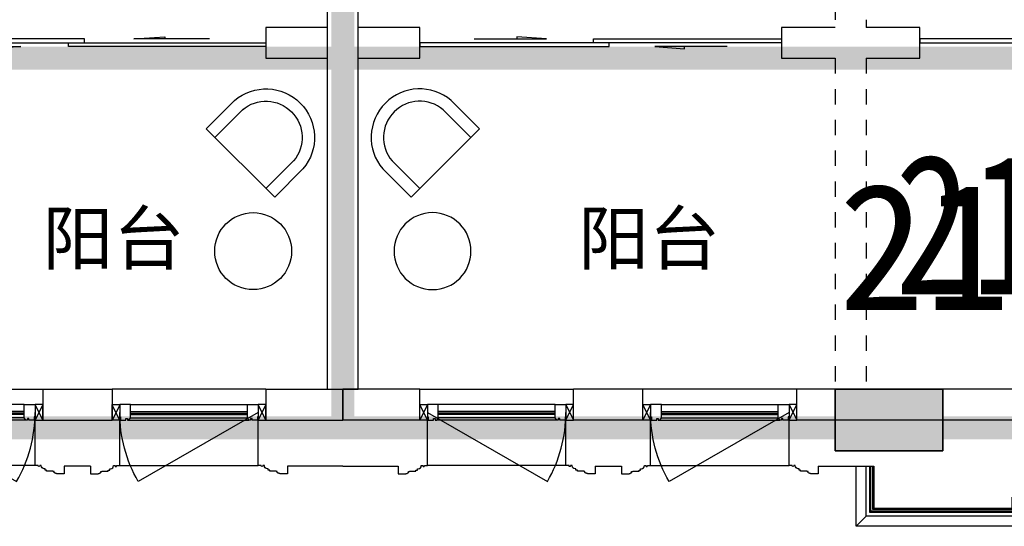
# Model space of a CAD drawing. Header units: millimetres. Extents: x 296296 to 297283, y 219875 to 220035.
# Tile 142 of 256: x 296870.42 to 296876.82, y 220007.46 to 220010.75. Entities that reach past the tile are written whole.
import ezdxf

# ---------------------------------------------------------------- set-up
doc = ezdxf.new("R2010")
doc.units = ezdxf.units.MM
doc.linetypes.add('-DASH', pattern=[0.35, 0.25, -0.1])
doc.linetypes.add('185洋房-中间套（报建版）-旧规$0$DASH', pattern=[0.35, 0.25, -0.1])
doc.layers.add('$面积结果', color=7, linetype='Continuous')
doc.layers.add('面积-住宅半面积', color=1, linetype='Continuous')
doc.layers.add('面积-计容-住宅-0.5', color=1, linetype='Continuous', lineweight=0)
doc.layers.add('面积-计容-住宅-1', color=1, linetype='Continuous', lineweight=0)
doc.styles.add('dw', font='simhei.ttf')
doc.styles.get("Standard").update_dxf_attribs({"font": 'arial.ttf'})

# ---------------------------------------------------------------- blocks, each defined once
blk = doc.blocks.new('wy53eu64i765i57i78i')
blk.add_hatch(color=253).paths.add_polyline_path([(969274.9, 179658.4), (969274.9, 179258.4), (969974.9, 179258.4), (969974.9, 179658.4)], flags=0)
at = {"color": 253}
blk.add_lwpolyline([(969274.9, 179658.4), (969274.9, 179258.4), (969974.9, 179258.4), (969974.9, 179658.4), (969274.9, 179658.4)], close=True, dxfattribs=at)
blk = doc.blocks.new('sayea5yuteaytuytrauyt')
h = blk.add_hatch()
h.set_pattern_fill('钢筋混凝土', color=253, scale=100)
h.set_pattern_definition([(45, (0, 0), (-176.776695, 176.776695), []), (50, (0, 0), (717.26018, -62.75213), [75, -825]), (355, (0, 0), (-138.75133, 752.19213), [60, -660]), (100.4514, (59.8, -5.2), (578.5094, 689.43954), [63.7402, -701.1421]), (46.1842, (0, 200), (1067.24105, -165.519), [112.5, -1237.5]), (96.6356, (88.9, 186.2), (934.6627, 974.1179), [95.6103, -1051.713]), (351.1842, (0, 200), (934.662, 974.1186), [90, -990]), (21, (100, 150), (596.90705, -402.6189), [75, -825]), (326, (100, 150), (243.31533, 725.15005), [60, -660]), (71.4514, (149.74, 116.45), (840.22263, 322.5305), [63.7402, -701.1421]), (37.5, (0, 0), (12.159855, 332.893854), [0, -652, 0, -670, 0, -662.5]), (7.5, (0, 0), (263.06954, 394.41171), [0, -382, 0, -637, 0, -252.5]), (327.5, (-223, 0), (533.822436, -22.55487), [0, -250, 0, -780, 0, -1035]), (317.5, (-323, 0), (583.18617, 100.10498), [0, -325, 0, -518, 0, -735])])
h.paths.add_polyline_path([(1007424.9, 89058.4), (1007424.9, 87258.4), (1007174.9, 87258.4), (1007174.9, 89058.4)])
h.paths.add_polyline_path([(1021574.9, 89058.4), (1021574.9, 87258.4), (1021324.9, 87258.4), (1021324.9, 89058.4)])
h.paths.add_polyline_path([(989374.9, 89058.4), (989374.9, 87258.4), (989124.9, 87258.4), (989124.9, 89058.4)])
h.paths.add_polyline_path([(1039624.9, 89058.4), (1039624.9, 87258.4), (1039374.9, 87258.4), (1039374.9, 89058.4)])
h.paths.add_polyline_path([(1014474.9, 87858.4), (1014474.9, 84858.4), (1014274.9, 84858.4), (1014274.9, 87858.4)])
h.paths.add_polyline_path([(1044574.9, 92958.4), (1044574.9, 91158.4), (1044374.9, 91158.4), (1044374.9, 92758.4), (1044074.9, 92758.4), (1044074.9, 92958.4)])
h.paths.add_polyline_path([(984374.9, 92758.4), (984374.9, 91158.4), (984174.9, 91158.4), (984174.9, 92958.4), (984674.9, 92958.4), (984674.9, 92758.4)])
h.paths.add_polyline_path([(1027974.9, 92758.4), (1027974.9, 91258.4), (1027774.9, 91258.4), (1027774.9, 92958.4), (1028324.9, 92958.4), (1028324.9, 92758.4)])
h.paths.add_polyline_path([(1000974.9, 92958.4), (1000974.9, 91258.4), (1000774.9, 91258.4), (1000774.9, 92758.4), (1000424.9, 92758.4), (1000424.9, 92958.4)])
h.paths.add_polyline_path([(1033174.9, 92958.4), (1033174.9, 91258.4), (1032974.9, 91258.4), (1032974.9, 92758.4), (1032624.9, 92758.4), (1032624.9, 92958.4)])
h.paths.add_polyline_path([(995774.9, 92758.4), (995774.9, 91258.4), (995574.9, 91258.4), (995574.9, 92958.4), (996124.9, 92958.4), (996124.9, 92758.4)])
h.paths.add_polyline_path([(1014874.9, 80258.4), (1014874.9, 80058.4), (1014274.9, 80058.4), (1014274.9, 81858.4), (1014474.9, 81858.4), (1014474.9, 80258.4)])
h.paths.add_polyline_path([(1046674.9, 92358.4), (1046674.9, 90658.4), (1046474.9, 90658.4), (1046474.9, 92158.4), (1046024.9, 92158.4), (1046024.9, 92358.4)])
h.paths.add_polyline_path([(982274.9, 92158.4), (982274.9, 90658.4), (982074.9, 90658.4), (982074.9, 92358.4), (982724.9, 92358.4), (982724.9, 92158.4)])
h.paths.add_polyline_path([(1042874.9, 80058.4), (1042874.9, 79458.4), (1042074.9, 79458.4), (1042074.9, 79658.4), (1042674.9, 79658.4), (1042674.9, 80258.4), (1043624.9, 80258.4), (1043624.9, 80058.4)])
h.paths.add_polyline_path([(1010674.9, 80058.4), (1010674.9, 79458.4), (1009874.9, 79458.4), (1009874.9, 79658.4), (1010474.9, 79658.4), (1010474.9, 80258.4), (1011424.9, 80258.4), (1011424.9, 80058.4)])
h.paths.add_polyline_path([(1018874.9, 79658.4), (1018874.9, 79458.4), (1018074.9, 79458.4), (1018074.9, 80058.4), (1017324.9, 80058.4), (1017324.9, 80258.4), (1018274.9, 80258.4), (1018274.9, 79658.4)])
h.paths.add_polyline_path([(986674.9, 79658.4), (986674.9, 79458.4), (985874.9, 79458.4), (985874.9, 80058.4), (985124.9, 80058.4), (985124.9, 80258.4), (986074.9, 80258.4), (986074.9, 79658.4)])
h.paths.add_polyline_path([(1016574.9, 92758.4), (1016574.9, 91158.4), (1016374.9, 91158.4), (1016374.9, 92158.4), (1016074.9, 92158.4), (1016074.9, 92358.4), (1016374.9, 92358.4), (1016374.9, 92958.4), (1016874.9, 92958.4), (1016874.9, 92758.4)])
h.paths.add_polyline_path([(1012374.9, 92158.4), (1012374.9, 91158.4), (1012174.9, 91158.4), (1012174.9, 92758.4), (1011874.9, 92758.4), (1011874.9, 92958.4), (1012374.9, 92958.4), (1012374.9, 92358.4), (1012674.9, 92358.4), (1012674.9, 92158.4)])
h.paths.add_polyline_path([(1031699.9, 87258.4), (1031699.9, 86658.4), (1029249.9, 86658.4), (1029249.9, 87258.4), (1029449.9, 87258.4), (1029449.9, 86858.4), (1031499.9, 86858.4), (1031499.9, 87258.4)])
h.paths.add_polyline_path([(999499.9, 87258.4), (999499.9, 86658.4), (997049.9, 86658.4), (997049.9, 87258.4), (997249.9, 87258.4), (997249.9, 86858.4), (999299.9, 86858.4), (999299.9, 87258.4)])
h.paths.add_polyline_path([(1029449.9, 89158.4), (1029449.9, 88743.4), (1029249.9, 88743.4), (1029249.9, 89358.4), (1031699.9, 89358.4), (1031699.9, 88743.4), (1031499.9, 88743.4), (1031499.9, 89158.4)])
h.paths.add_polyline_path([(999499.9, 89358.4), (999499.9, 88743.4), (999299.9, 88743.4), (999299.9, 89158.4), (997249.9, 89158.4), (997249.9, 88743.4), (997049.9, 88743.4), (997049.9, 89358.4)])
h.paths.add_polyline_path([(1026174.8, 92958.4), (1026174.8, 90058.4), (1025974.8, 90058.4), (1025974.8, 92758.4), (1025574.9, 92758.4), (1025574.9, 92958.4)])
h.paths.add_polyline_path([(1002774.9, 92758.4), (1002774.9, 90058.4), (1002574.9, 90058.4), (1002574.9, 92958.4), (1003174.9, 92958.4), (1003174.9, 92758.4)])
h.paths.add_polyline_path([(993974.9, 92958.4), (993974.9, 90058.4), (993774.9, 90058.4), (993774.9, 92758.4), (993374.9, 92758.4), (993374.9, 92958.4)])
h.paths.add_polyline_path([(1034974.9, 92758.4), (1034974.9, 90058.4), (1034774.9, 90058.4), (1034774.9, 92958.4), (1035374.9, 92958.4), (1035374.9, 92758.4)])
h.paths.add_polyline_path([(1046674.9, 83408.4), (1046674.9, 80058.4), (1046074.9, 80058.4), (1046074.9, 80258.4), (1046474.9, 80258.4), (1046474.9, 83408.4)])
h.paths.add_polyline_path([(982674.9, 80258.4), (982674.9, 80058.4), (982074.9, 80058.4), (982074.9, 83408.4), (982274.9, 83408.4), (982274.9, 80258.4)])
h.paths.add_polyline_path([(1001674.9, 89358.4), (1001674.9, 86658.4), (1001474.9, 86658.4), (1001474.9, 89158.4), (1000774.9, 89158.4), (1000774.9, 89358.4)])
h.paths.add_polyline_path([(1027274.9, 89158.4), (1027274.9, 86658.4), (1027074.9, 86658.4), (1027074.9, 89358.4), (1027974.9, 89358.4), (1027974.9, 89158.4)])
h.paths.add_polyline_path([(995074.9, 89158.4), (995074.9, 86658.4), (994874.9, 86658.4), (994874.9, 89358.4), (995774.9, 89358.4), (995774.9, 89158.4)])
h.paths.add_polyline_path([(1033874.9, 89358.4), (1033874.9, 86658.4), (1033674.9, 86658.4), (1033674.9, 89158.4), (1032974.9, 89158.4), (1032974.9, 89358.4)])
h.paths.add_polyline_path([(989374.9, 92958.4), (989374.9, 92158.4), (988974.9, 92158.4), (988974.9, 92958.4)])
h.paths.add_polyline_path([(1007574.9, 92958.4), (1007574.9, 92158.4), (1007174.9, 92158.4), (1007174.9, 92958.4)])
h.paths.add_polyline_path([(995074.9, 79658.4), (995074.9, 79258.4), (994374.9, 79258.4), (994374.9, 79658.4)])
h.paths.add_polyline_path([(1002174.9, 79658.4), (1002174.9, 79258.4), (1001474.9, 79258.4), (1001474.9, 79658.4)])
h.paths.add_polyline_path([(1027274.9, 79658.4), (1027274.9, 79258.4), (1026574.9, 79258.4), (1026574.9, 79658.4)])
h.paths.add_polyline_path([(1034374.9, 79658.4), (1034374.9, 79258.4), (1033674.9, 79258.4), (1033674.9, 79658.4)])
h.paths.add_polyline_path([(1039774.9, 92958.4), (1039774.9, 92158.4), (1039374.9, 92158.4), (1039374.9, 92958.4)])
h.paths.add_polyline_path([(1021574.9, 92958.4), (1021574.9, 92158.4), (1021174.9, 92158.4), (1021174.9, 92958.4)])
at = {"color": 253}
blk.add_lwpolyline([(1002174.9, 79658.4), (1002174.9, 79258.4), (1001474.9, 79258.4), (1001474.9, 79658.4), (1002174.9, 79658.4)], close=True, dxfattribs=at)
blk = doc.blocks.new('4uyh5uj6kj67j75rykjtuk7tsik76ykj')
at = {"color": 253}
for p in [(821324, 422470.5), (824805, 422470.5)]:
    blk.add_text('阳台', height=337.59, dxfattribs=at).set_placement(p)
blk = doc.blocks.new('185洋房-中间套（报建版）-旧规$0$洋房户型$0$0627004614060755559669DADA558A$C1E567C63')
at = {"color": 253}
blk.add_circle((250, 250), 250, dxfattribs=at)
blk = doc.blocks.new('185洋房-中间套（报建版）-旧规$0$洋房户型$0$0627004614060755559669DADA558Desk_5_ICDA')
at = {"color": 253}
for p, q in [((0, 260.3), (0, 0)), ((80, 260.3), (80, 0)), ((549.2, 260.3), (549.2, 0)), ((629.2, 260.3), (629.2, 0)), ((629.2, 0), (0, 0))]:
    blk.add_line(p, q, dxfattribs=at)
for radius in [315.7, 235.7]:
    blk.add_arc((314.6, 234.3), radius, 4.71807, 175.27904, dxfattribs=at)
blk = doc.blocks.new('*U1163')
at = {"color": 253, "rotation": 44.99999999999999}
blk.add_blockref('185洋房-中间套（报建版）-旧规$0$洋房户型$0$0627004614060755559669DADA558Desk_5_ICDA', (1110.2, 500), dxfattribs=at)
at = {"color": 253, "ltscale": 500, "xscale": -1, "rotation": 90}
blk.add_blockref('185洋房-中间套（报建版）-旧规$0$洋房户型$0$0627004614060755559669DADA558A$C1E567C63', (1500, 400), dxfattribs=at)
blk = doc.blocks.new('185洋房-中间套（报建版）-旧规$0$洋房户型$0$$DORLIB2D$00000131')
at = {"color": 253, "lineweight": -2}
for p, q in [((0.15, 0.125), (0.2319, 0.1973)), ((0.2319, 0.1973), (0.2319, 0.125)), ((-0.5, 0.125), (-0.5, 0)), ((0.0192, 0.125), (-0.5, 0.125)), ((0.0192, 0), (0.0192, 0.125)), ((0.35, 0.125), (0.15, 0.125)), ((-0.5, 0), (0.0192, 0)), ((-0.024, 0), (0.5, 0)), ((-0.024, -0.125), (-0.024, 0)), ((0.5, 0), (0.5, -0.125)), ((-0.35, -0.125), (-0.15, -0.125)), ((-0.2319, -0.1973), (-0.2319, -0.125)), ((-0.15, -0.125), (-0.2319, -0.1973)), ((0.5, -0.125), (-0.024, -0.125))]:
    blk.add_line(p, q, dxfattribs=at)
blk = doc.blocks.new('185洋房-中间套（报建版）-旧规')
at = {"color": 253, "linetype": 'Continuous'}
for p, q in [((16000, 2350), (16000, 5900)), ((16200, 2450), (16200, 5800)), ((16600, 2450), (16200, 2450)), ((16600, 2250), (16600, 2450)), ((19300, 2450), (18950, 2450)), ((18950, 2450), (18950, 2250)), ((19850, 2450), (19500, 2450)), ((19850, 2250), (19850, 2450)), ((16000, 100), (16000, 2350)), ((16200, 100), (16200, 2250)), ((16200, 2250), (16600, 2250)), ((18950, 2250), (19300, 2250)), ((19500, 2250), (19850, 2250)), ((16000, 100), (16200, 100))]:
    blk.add_line(p, q, dxfattribs=at)
at = {"color": 253, "linetype": '185洋房-中间套（报建版）-旧规$0$DASH'}
for p, q in [((19500, 5900), (19500, 2450)), ((19300, 5800), (19300, 2450)), ((19300, 2250), (19300, 100)), ((19500, 2250), (19500, 100)), ((19500, 100), (19300, 100))]:
    blk.add_line(p, q, dxfattribs=at)
at = {"color": 253, "yscale": -200, "zscale": 200, "rotation": 180}
for p, xscale in [((17775, 2350), 2350), ((22250, 2350), -4800)]:
    blk.add_blockref('185洋房-中间套（报建版）-旧规$0$洋房户型$0$$DORLIB2D$00000131', p, dxfattribs=dict(at, xscale=xscale))
at = {"color": 253, "extrusion": (0, 0, -1), "xscale": -1, "zscale": -1, "rotation": 359.9998733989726}
blk.add_blockref('*U1163', (-15432.8, 846.9), dxfattribs=at)
blk = doc.blocks.new('185洋房-边套（报建版）-旧规$0$洋房户型$0$0627004614060755559669DADA558A$C1E567C63')
at = {"color": 253}
blk.add_circle((250, 250), 250, dxfattribs=at)
blk = doc.blocks.new('185洋房-边套（报建版）-旧规$0$洋房户型$0$0627004614060755559669DADA558Desk_5_ICDA')
at = {"color": 253}
for p, q in [((0, 260.3), (0, 0)), ((80, 260.3), (80, 0)), ((549.2, 260.3), (549.2, 0)), ((629.2, 260.3), (629.2, 0)), ((629.2, 0), (0, 0))]:
    blk.add_line(p, q, dxfattribs=at)
for radius in [315.7, 235.7]:
    blk.add_arc((314.6, 234.3), radius, 4.71807, 175.27904, dxfattribs=at)
blk = doc.blocks.new('*U1110')
at = {"color": 253, "rotation": 44.99999999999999}
blk.add_blockref('185洋房-边套（报建版）-旧规$0$洋房户型$0$0627004614060755559669DADA558Desk_5_ICDA', (1110.2, 500), dxfattribs=at)
at = {"color": 253, "ltscale": 500, "xscale": -1, "rotation": 90}
blk.add_blockref('185洋房-边套（报建版）-旧规$0$洋房户型$0$0627004614060755559669DADA558A$C1E567C63', (1500, 400), dxfattribs=at)
blk = doc.blocks.new('185洋房-边套（报建版）-旧规$0$洋房户型$0$$DORLIB2D$00000131')
at = {"color": 253, "lineweight": -2}
for p, q in [((0.15, 0.125), (0.2319, 0.1973)), ((0.2319, 0.1973), (0.2319, 0.125)), ((-0.5, 0.125), (-0.5, 0)), ((0.0192, 0.125), (-0.5, 0.125)), ((0.0192, 0), (0.0192, 0.125)), ((0.35, 0.125), (0.15, 0.125)), ((-0.5, 0), (0.0192, 0)), ((-0.024, 0), (0.5, 0)), ((-0.024, -0.125), (-0.024, 0)), ((0.5, 0), (0.5, -0.125)), ((-0.35, -0.125), (-0.15, -0.125)), ((-0.2319, -0.1973), (-0.2319, -0.125)), ((-0.15, -0.125), (-0.2319, -0.1973)), ((0.5, -0.125), (-0.024, -0.125))]:
    blk.add_line(p, q, dxfattribs=at)
blk = doc.blocks.new('185洋房-边套（报建版）-旧规')
at = {"color": 253, "linetype": 'Continuous'}
for p, q in [((16200, 2350), (16200, 5900)), ((16000, 2450), (16000, 5800)), ((16000, 2450), (15600, 2450)), ((15600, 2450), (15600, 2250)), ((16200, 100), (16200, 2350)), ((15600, 2250), (16000, 2250)), ((16000, 100), (16000, 2250)), ((16000, 100), (16200, 100))]:
    blk.add_line(p, q, dxfattribs=at)
at = {"color": 253, "xscale": 2450, "yscale": 200, "zscale": 200}
blk.add_blockref('185洋房-边套（报建版）-旧规$0$洋房户型$0$$DORLIB2D$00000131', (14375, 2350), dxfattribs=at)
at = {"color": 253, "extrusion": (0, 0, -1), "zscale": -1, "rotation": 0.0001266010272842}
blk.add_blockref('*U1110', (-16767.2, 846.9), dxfattribs=at)
blk = doc.blocks.new('*U1408')
at = {"color": 253}
for points in [[(29632.7, 9049.6), (29632.7, 8999.6), (29682.7, 8999.6), (29682.7, 9002.6), (29689.7, 9002.6), (29689.7, 9005.6), (29692.7, 9005.6, 0.414214), (29699.7, 9012.6), (29699.7, 9015.6), (29706.7, 9015.6), (29706.7, 9018.6), (29747.7, 9018.6), (29747.7, 9023.6), (29757.7, 9023.6), (29757.7, 9033.6), (29762.7, 9033.6, 0.403991), (29782.7, 9054.6), (29792.7, 9054.6), (29792.7, 9052.1, 1), (29802.7, 9052.1), (29802.7, 9054.6), (29822.7, 9054.6), (29822.7, 9349.6)], [(30912.7, 9049.6), (30912.7, 8999.6), (30862.7, 8999.6), (30862.7, 9002.6), (30855.7, 9002.6), (30855.7, 9005.6), (30852.7, 9005.6, -0.414214), (30845.7, 9012.6), (30845.7, 9015.6), (30838.7, 9015.6), (30838.7, 9018.6), (30797.7, 9018.6), (30797.7, 9023.6), (30787.7, 9023.6), (30787.7, 9033.6), (30782.7, 9033.6, -0.403991), (30762.7, 9054.6), (30752.7, 9054.6), (30752.7, 9052.1, -1), (30742.7, 9052.1), (30742.7, 9054.6), (30722.7, 9054.6), (30722.7, 9349.6)]]:
    blk.add_lwpolyline(points, format="xyb", dxfattribs=at)
blk.add_lwpolyline([(30722.7, 9054.6), (29822.7, 9054.6)], dxfattribs=at)
blk = doc.blocks.new('*U1410')
at = {"color": 253}
for points in [[(7970, 815), (7970, 900), (7900, 900), (7900, 820), (7905, 820), (7905, 800), (7940, 800), (7940, 810), (7950, 810), (7950, 800), (7960, 800)], [(8730, 815), (8730, 900), (8800, 900), (8800, 820), (8795, 820), (8795, 800), (8760, 800), (8760, 810), (8750, 810), (8750, 800), (8740, 800)]]:
    blk.add_lwpolyline(points, close=True, dxfattribs=at)
for points in [[(7970, 900), (8730, 900)], [(7970, 855), (8730, 855)], [(7970, 845), (8730, 845)], [(7970, 835), (8730, 835)], [(7960, 800), (8740, 800)], [(7970, 815), (8730, 815)]]:
    blk.add_lwpolyline(points, dxfattribs=at)
blk = doc.blocks.new('185洋房外包（7F）-边-报建版$0$seyesryhertyheryetrye')
at = {"color": 253}
blk.add_lwpolyline([(22072.7, 23949.6), (22022.7, 23949.6), (22022.7, 23849.6), (22072.7, 23849.6)], close=True, dxfattribs=at)
for points in [[(22022.7, 23849.6), (22072.7, 23947.1)], [(22022.7, 23947.1), (22072.7, 23849.6)]]:
    blk.add_lwpolyline(points, dxfattribs=at)
blk = doc.blocks.new('185洋房外包（7F）-边-报建版')
at = {"color": 253, "linetype": 'Continuous'}
for p, q in [((30772.7, 10549.6), (31222.7, 10549.6)), ((30772.7, 10549.6), (30772.7, 10349.6)), ((31222.7, 10549.6), (31222.7, 10349.6)), ((32222.7, 10549.6), (32722.7, 10549.6)), ((32222.7, 10549.6), (32222.7, 10349.6)), ((32722.7, 10549.6), (32722.7, 10349.6)), ((30772.7, 10349.6), (31222.7, 10349.6)), ((32222.7, 10349.6), (32722.7, 10349.6))]:
    blk.add_line(p, q, dxfattribs=at)
at = {"color": 253}
for points in [[(29772.7, 10549.6), (30772.7, 10549.6)], [(32222.7, 10549.6), (31222.7, 10549.6)], [(31082.7, 10049.6), (30912.7, 10049.6)], [(32722.7, 10049.6), (32362.7, 10049.6)]]:
    blk.add_lwpolyline(points, dxfattribs=at)
for points in [[(29822.7, 10399.6), (30602.1, 9949.6, 0.131652), (30722.7, 10399.6)], [(32172.7, 10399.6), (31393.3, 9949.6, -0.131652), (31272.7, 10399.6)]]:
    blk.add_lwpolyline(points, format="xyb", dxfattribs=at)
at = {"color": 253, "xscale": -1}
for name, p in [('*U1410', (38622.7, 9549.6)), ('185洋房外包（7F）-边-报建版$0$seyesryhertyheryetrye', (53295.4, -13500)), ('*U1408', (61995.4, 1000))]:
    blk.add_blockref(name, p, dxfattribs=at)
at = {"color": 253}
for name, p in [('185洋房外包（7F）-边-报建版$0$seyesryhertyheryetrye', (8700, -13500)), ('*U1410', (23372.7, 9549.6)), ('185洋房外包（7F）-边-报建版$0$seyesryhertyheryetrye', (10150, -13500)), ('*U1408', (0, 1000))]:
    blk.add_blockref(name, p, dxfattribs=at)
blk = doc.blocks.new('*U1435')
at = {"color": 253}
for points in [[(29632.7, 9049.6), (29632.7, 8999.6), (29682.7, 8999.6), (29682.7, 9002.6), (29689.7, 9002.6), (29689.7, 9005.6), (29692.7, 9005.6, 0.414214), (29699.7, 9012.6), (29699.7, 9015.6), (29706.7, 9015.6), (29706.7, 9018.6), (29747.7, 9018.6), (29747.7, 9023.6), (29757.7, 9023.6), (29757.7, 9033.6), (29762.7, 9033.6, 0.403991), (29782.7, 9054.6), (29792.7, 9054.6), (29792.7, 9052.1, 1), (29802.7, 9052.1), (29802.7, 9054.6), (29822.7, 9054.6), (29822.7, 9349.6)], [(30912.7, 9049.6), (30912.7, 8999.6), (30862.7, 8999.6), (30862.7, 9002.6), (30855.7, 9002.6), (30855.7, 9005.6), (30852.7, 9005.6, -0.414214), (30845.7, 9012.6), (30845.7, 9015.6), (30838.7, 9015.6), (30838.7, 9018.6), (30797.7, 9018.6), (30797.7, 9023.6), (30787.7, 9023.6), (30787.7, 9033.6), (30782.7, 9033.6, -0.403991), (30762.7, 9054.6), (30752.7, 9054.6), (30752.7, 9052.1, -1), (30742.7, 9052.1), (30742.7, 9054.6), (30722.7, 9054.6), (30722.7, 9349.6)]]:
    blk.add_lwpolyline(points, format="xyb", dxfattribs=at)
blk.add_lwpolyline([(30722.7, 9054.6), (29822.7, 9054.6)], dxfattribs=at)
blk = doc.blocks.new('*U1437')
at = {"color": 253}
for points in [[(7970, 815), (7970, 900), (7900, 900), (7900, 820), (7905, 820), (7905, 800), (7940, 800), (7940, 810), (7950, 810), (7950, 800), (7960, 800)], [(8730, 815), (8730, 900), (8800, 900), (8800, 820), (8795, 820), (8795, 800), (8760, 800), (8760, 810), (8750, 810), (8750, 800), (8740, 800)]]:
    blk.add_lwpolyline(points, close=True, dxfattribs=at)
for points in [[(7970, 900), (8730, 900)], [(7970, 855), (8730, 855)], [(7970, 845), (8730, 845)], [(7970, 835), (8730, 835)], [(7960, 800), (8740, 800)], [(7970, 815), (8730, 815)]]:
    blk.add_lwpolyline(points, dxfattribs=at)
blk = doc.blocks.new('185洋房外包（7F）-中间-报建版$0$seyesryhertyheryetrye')
at = {"color": 253}
blk.add_lwpolyline([(22072.7, 23949.6), (22022.7, 23949.6), (22022.7, 23849.6), (22072.7, 23849.6)], close=True, dxfattribs=at)
for points in [[(22022.7, 23849.6), (22072.7, 23949.6)], [(22022.7, 23949.6), (22072.7, 23849.6)]]:
    blk.add_lwpolyline(points, dxfattribs=at)
blk = doc.blocks.new('*U1442')
at = {"color": 253}
for points in [[(2264.9, 434.3), (2164.9, 434.3), (2164.9, 1384.3), (2464.9, 1384.3)], [(2264.9, 439.3), (2169.9, 439.3), (2169.9, 1379.3), (2464.9, 1379.3)], [(2264.9, 441.8), (2172.4, 441.8), (2172.4, 1376.8), (2464.9, 1376.8)], [(2264.9, 454.3), (2184.9, 454.3), (2184.9, 1364.3), (2464.9, 1364.3)], [(2264.9, 459.3), (2189.9, 459.3), (2189.9, 1359.3), (2464.9, 1359.3)]]:
    blk.add_lwpolyline(points, dxfattribs=at)
blk = doc.blocks.new('185洋房外包（7F）-中间-报建版')
at = {"color": 253, "linetype": 'Continuous'}
for p, q in [((12407.4, 10549.6), (11907.4, 10549.6)), ((11907.4, 10349.6), (11907.4, 10549.6)), ((12407.4, 10349.6), (12407.4, 10549.6)), ((13857.4, 10549.6), (13407.4, 10549.6)), ((13407.4, 10349.6), (13407.4, 10549.6)), ((13857.4, 10349.6), (13857.4, 10549.6)), ((16757.4, 10549.6), (14857.4, 10549.6)), ((14857.4, 10349.6), (14857.4, 10549.6)), ((12407.4, 10349.6), (11907.4, 10349.6)), ((13857.4, 10349.6), (13407.4, 10349.6)), ((16757.4, 10349.6), (14857.4, 10349.6))]:
    blk.add_line(p, q, dxfattribs=at)
at = {"color": 253}
for points in [[(28007.4, 10599.6), (24557.4, 10599.6), (24557.4, 9724.6), (15307.4, 9724.6), (15307.4, 10049.6)], [(12407.4, 10549.6), (13407.4, 10549.6)], [(14857.4, 10549.6), (13857.4, 10549.6)], [(28007.4, 10534.6), (24622.4, 10534.6), (24622.4, 9659.6), (15242.4, 9659.6), (15242.4, 10049.6)], [(11907.4, 10049.6), (12267.4, 10049.6)], [(13547.4, 10049.6), (13717.4, 10049.6)], [(14997.4, 10049.6), (15357.4, 10049.6), (15357.4, 9774.6), (16257.4, 9774.6), (16257.4, 9849.6), (16617.4, 9849.6)], [(15307.4, 9724.6), (15242.4, 9659.6)]]:
    blk.add_lwpolyline(points, dxfattribs=at)
for points in [[(12457.4, 10399.6), (13236.8, 9949.6, 0.131652), (13357.4, 10399.6)], [(14807.4, 10399.6), (14027.9, 9949.6, -0.131652), (13907.4, 10399.6)]]:
    blk.add_lwpolyline(points, format="xyb", dxfattribs=at)
at = {"color": 253, "xscale": -1}
for name, p in [('185洋房外包（7F）-中间-报建版$0$seyesryhertyheryetrye', (34480.1, -13500)), ('*U1437', (21257.4, 9549.6)), ('185洋房外包（7F）-中间-报建版$0$seyesryhertyheryetrye', (35930.1, -13500)), ('*U1435', (44630.1, 1000))]:
    blk.add_blockref(name, p, dxfattribs=at)
at = {"color": 253}
for name, p in [('185洋房外包（7F）-中间-报建版$0$seyesryhertyheryetrye', (-8665.3, -13500)), ('*U1437', (6007.4, 9549.6)), ('185洋房外包（7F）-中间-报建版$0$seyesryhertyheryetrye', (-7215.3, -13500)), ('*U1435', (-17365.3, 1000))]:
    blk.add_blockref(name, p, dxfattribs=at)
at = {"color": 253, "rotation": 90}
blk.add_blockref('*U1442', (16716.6, 7584.7), dxfattribs=at)

msp = doc.modelspace()

# ---------------------------------------------------------------- block references
at = {"xscale": 0.001, "yscale": 0.001, "zscale": 0.001}
for name, p in [('4uyh5uj6kj67j75rykjtuk7tsik76ykj', (296049.2483, 219586.6962)), ('wy53eu64i765i57i78i', (295906.4483, 219828.6962)), ('sayea5yuteaytuytrauyt', (295874.2483, 219928.6962))]:
    msp.add_blockref(name, p, dxfattribs=at)

# ---------------------------------------------------------------- next in the draw order: block references
msp.add_blockref('185洋房-中间套（报建版）-旧规', (296856.4232, 220008.2546), dxfattribs=at)

# ---------------------------------------------------------------- next in the draw order: block references
msp.add_blockref('185洋房-边套（报建版）-旧规', (296856.4232, 220008.2546), dxfattribs=at)

# ---------------------------------------------------------------- next in the draw order: texts
at = {"layer": '$面积结果', "color": 1, "style": 'dw'}
msp.add_text('21.49', height=0.82066, dxfattribs=at).set_placement((296875.7445, 220008.8704))
at = {"layer": '面积-住宅半面积', "color": 1, "style": 'dw', "width": 0.8}
msp.add_text('21.49', height=0.91, dxfattribs=at).set_placement((296876.1111, 220008.9713))

# ---------------------------------------------------------------- next in the draw order: linework, layer by layer
at = {"layer": '面积-计容-住宅-0.5', "color": 1, "linetype": '-DASH', "const_width": 0.15}
for points in [[(296863.4232, 220008.7546), (296863.4232, 220008.7546), (296863.6232, 220008.7546), (296863.6232, 220010.5046), (296872.5232, 220010.5046), (296872.5232, 220008.1046), (296863.4232, 220008.1046), (296863.4232, 220008.7546)], [(296881.6232, 220008.7546), (296881.6232, 220008.7546), (296881.4232, 220008.7546), (296881.4232, 220010.5046), (296872.5232, 220010.5046), (296872.5232, 220008.1046), (296881.6232, 220008.1046), (296881.6232, 220008.7546)]]:
    msp.add_lwpolyline(points, close=True, dxfattribs=at)
at = {"layer": '面积-计容-住宅-1', "const_width": 0.15}
for points in [[(296868.2232, 220019.2546), (296863.6232, 220019.2546), (296863.6232, 220020.3546), (296861.8232, 220020.3546), (296861.8232, 220021.0546), (296858.4232, 220021.0546), (296858.4232, 220020.4546), (296856.9232, 220020.4546), (296856.9232, 220012.7546), (296856.2732, 220012.7546), (296856.2732, 220009.3546), (296860.1232, 220009.3546), (296860.1232, 220008.7546), (296863.6232, 220008.7546), (296863.6232, 220010.5046), (296869.1232, 220010.5046), (296869.1232, 220010.5046), (296872.5232, 220010.5046), (296872.5232, 220015.4546), (296869.2232, 220015.4546), (296869.2232, 220017.9546), (296869.9232, 220017.9546), (296869.9232, 220018.9546), (296868.2232, 220018.9546)], [(296876.8232, 220019.2546), (296881.4232, 220019.2546), (296881.4232, 220020.3546), (296883.2232, 220020.3546), (296883.2232, 220021.0546), (296886.6232, 220021.0546), (296886.6232, 220020.4546), (296888.6232, 220020.4546), (296888.6232, 220014.1546), (296888.6232, 220014.1546), (296888.6232, 220009.3546), (296884.9232, 220009.3546), (296884.9232, 220008.7546), (296881.4232, 220008.7546), (296881.4232, 220010.5046), (296875.9232, 220010.5046), (296875.9232, 220010.5046), (296872.5232, 220010.5046), (296872.5232, 220015.4546), (296875.8232, 220015.4546), (296875.8232, 220017.9546), (296875.1232, 220017.9546), (296875.1232, 220018.9546), (296876.8232, 220018.9546)]]:
    msp.add_lwpolyline(points, close=True, dxfattribs=at)

# ---------------------------------------------------------------- next in the draw order: block references
at = {"xscale": 0.001, "yscale": 0.001, "zscale": 0.001}
for name, p in [('185洋房外包（7F）-边-报建版', (296839.8005, 219997.8051)), ('185洋房外包（7F）-中间-报建版', (296860.6158, 219997.8051))]:
    msp.add_blockref(name, p, dxfattribs=at)

doc.saveas('drawing.dxf')
